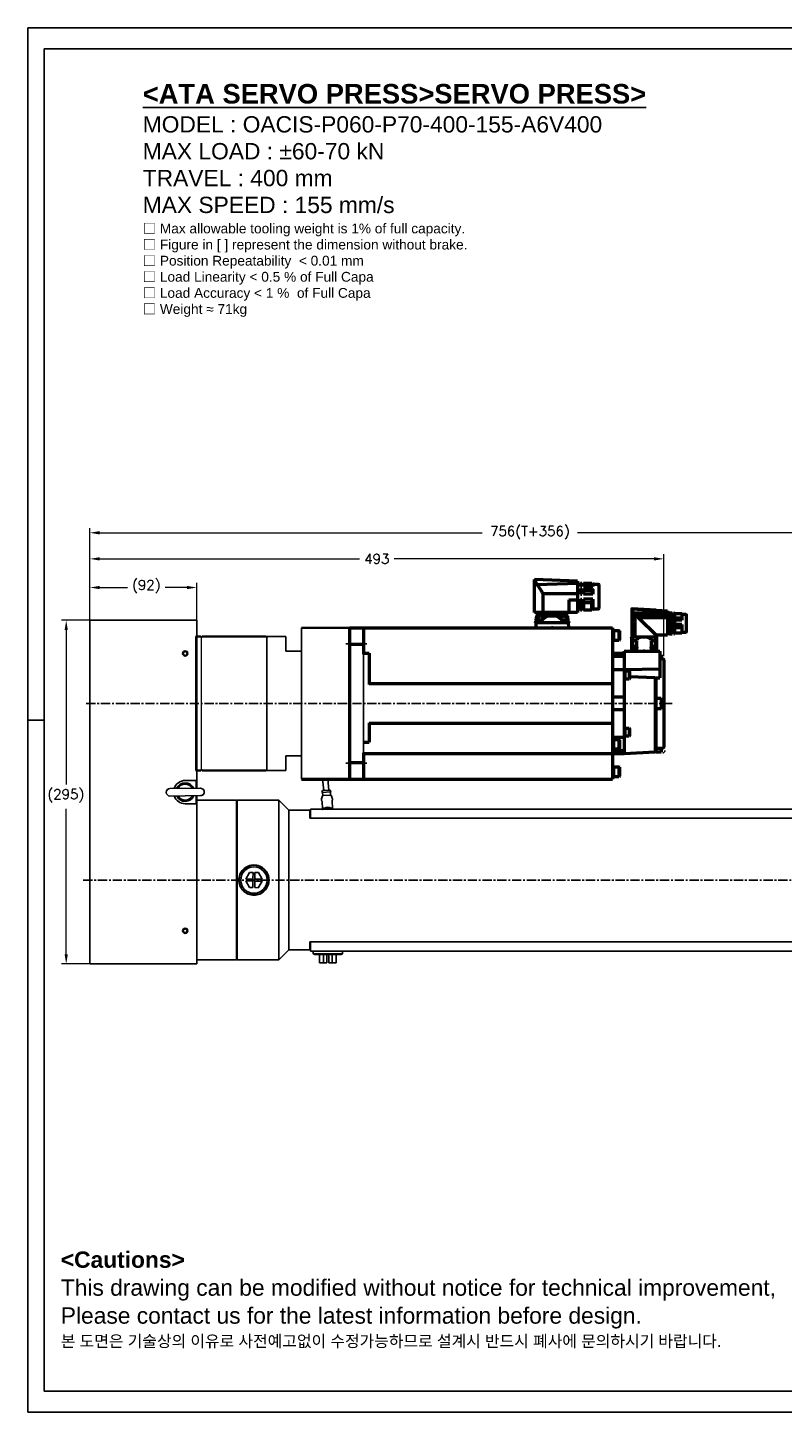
# Model space of a CAD drawing. Extents: x 0 to 1685, y -10 to 1188.
# Tile 1 of 19: x 0 to 648, y -10 to 1188. Entities that reach past the tile are written whole.
import ezdxf

# ---------------------------------------------------------------- set-up
doc = ezdxf.new("R2010")
doc.units = 0
doc.header["$LTSCALE"] = 25.4
doc.linetypes.add('CENTER', pattern=[2, 1.25, -0.25, 0.25, -0.25])
doc.layers.get('0').update_dxf_attribs({"linetype": 'CONTINUOUS'})
doc.layers.get('Defpoints').update_dxf_attribs({"linetype": 'CONTINUOUS'})
for name, color, linetype, lineweight in [('2d ConnectionPoints', 7, 'CONTINUOUS', 50), ('AM_0', 7, 'CONTINUOUS', 50), ('AM_5_Dimension', 6, 'CONTINUOUS', 13), ('ATA-DIM', 252, 'CONTINUOUS', 25), ('ATA-TEXT', 7, 'CONTINUOUS', 25), ('Layer0000', 7, 'CONTINUOUS', 25), ('외형선(ISO)', 7, 'CONTINUOUS', 35)]:
    doc.layers.add(name, color=color, linetype=linetype, lineweight=lineweight)
doc.layers.add('ATA-CENTER', color=133, linetype='CENTER')
doc.styles.get("Standard").update_dxf_attribs({"font": 'simplex.shx'})
doc.styles.add('주 문자 (ISO)', font='arial.ttf')
doc.dimstyles.new('ata_A1', dxfattribs={"dimtxt": 4.2, "dimasz": 4.2, "dimexe": 2, "dimexo": 2, "dimgap": 2, "dimtad": 0, "dimtih": 1, "dimtoh": 1, "dimdec": 6, "dimdsep": 46, "dimtxsty": 'Standard', "dimcen": 0, "dimclrd": 252, "dimclre": 252, "dimclrt": 4, "dimadec": 6, "dimazin": 2, "dimtfac": 1, "dimtdec": 6, "dimtofl": 0, "dimtmove": 0, "dimatfit": 3, "dimfxl": 0, "dimtolj": 1, "dimtzin": 0, "dimlwd": 0, "dimlwe": 0, "dimarcsym": 0})

# ---------------------------------------------------------------- blocks, each defined once
blk = doc.blocks.new('1_AGC047N0000150A000_EC_0_in_MSMF504L1H9M_0')
at = {"layer": 'AM_0'}
for p, q in [((-289.2, 76.4), (-289.2, 61.3)), ((-285.4, 76.6), (-289.1, 76.6)), ((-279.2, 77.2), (-285.4, 77.2)), ((-285.4, 77.2), (-285.4, 71.7)), ((-285.4, 73.4), (-279.2, 73.4)), ((-278.6, 77.8), (-279.2, 77.8)), ((-279.2, 77.8), (-279.2, 59.8)), ((-278.6, 76.9), (-279.2, 76.9)), ((-278.6, 77.8), (-278.6, 59.8)), ((-277.1, 77), (-278.6, 77)), ((-274.8, 77.8), (-277.1, 77.8)), ((-277.1, 77.8), (-277.1, 59.8)), ((-274.8, 76.9), (-277.1, 76.9)), ((-274.8, 77.8), (-274.8, 61.5)), ((-273.2, 76.9), (-274.8, 76.9)), ((-273.2, 79.1), (-242.7, 80.9)), ((-263.3, 80.1), (-273.2, 79.5)), ((-273.2, 79.5), (-273.2, 58.6)), ((-273.2, 77.6), (-244.3, 77.6)), ((-273.2, 76.8), (-245, 76.8)), ((-273.2, 74.6), (-247.3, 74.6)), ((-273.2, 73.7), (-248.2, 73.7)), ((-263.3, 80.1), (-242.5, 81.3)), ((-248.2, 73.7), (-263.3, 58.6)), ((-245.1, 76.8), (-247.3, 74.6)), ((-245.1, 76.8), (-245, 76.8)), ((-245.1, 76.8), (-245.1, 57.1)), ((-242.5, 81.3), (-242.5, 57.1)), ((-289.1, 61.1), (-285.4, 61.1)), ((-285.4, 71.7), (-279.2, 71.7)), ((-285.4, 67.8), (-285.4, 60.5)), ((-285.4, 67.8), (-279.2, 67.8)), ((-285.4, 65.1), (-279.2, 65.1)), ((-285.4, 60.5), (-279.2, 60.5)), ((-278.6, 61.5), (-279.2, 61.5)), ((-278.6, 61.2), (-279.2, 61.2)), ((-278.6, 59.9), (-279.2, 59.9)), ((-278.6, 60.8), (-277.1, 60.8)), ((-274.8, 61.5), (-277.1, 61.5)), ((-274.8, 61), (-277.1, 61)), ((-274.8, 59.9), (-277.1, 59.9)), ((-274.8, 61), (-274.8, 59.8)), ((-274.8, 60.9), (-273.2, 60.9)), ((-279.2, 59.8), (-278.6, 59.8)), ((-277.1, 59.8), (-274.8, 59.8)), ((-273.2, 58.6), (-263.3, 58.6)), ((-263.8, 57), (-263.8, 45)), ((-263.6, 57), (-242.4, 57)), ((-263.6, 48.3), (-263.6, 47.5)), ((-263.3, 58.6), (-263.3, 57.1)), ((-263.3, 57.1), (-242.5, 57.1)), ((-262.6, 56.6), (-263.2, 56.1)), ((-262.9, 57.1), (-262.9, 57)), ((-262.9, 49), (-262.9, 53.8)), ((-262.9, 53.8), (-259.1, 53.8)), ((-259, 56.1), (-259.3, 56.6)), ((-259.1, 47.5), (-259.2, 48.3)), ((-259.1, 53.8), (-259.1, 47.5)), ((-256.9, 56.6), (-258.1, 55.9)), ((-246.7, 56.6), (-247, 56.1)), ((-246.9, 47.5), (-246.9, 53.8)), ((-246.9, 53.8), (-243.1, 53.8)), ((-246.8, 48.3), (-246.8, 47.5)), ((-242.8, 56.1), (-243.4, 56.6)), ((-243.2, 57), (-243.2, 57.1)), ((-243.1, 53.8), (-243.1, 49)), ((-242.4, 47.5), (-242.4, 48.3)), ((-242.2, 56.6), (-242.2, 45)), ((-263.8, 47.5), (-258.1, 47.5)), ((-247.9, 47.5), (-242.2, 47.5))]:
    blk.add_line(p, q, dxfattribs=at)
for points in [[(-247.3, 74.6), (-247.5, 74.2), (-247.9, 73.8), (-248.2, 73.7)], [(-245, 76.8), (-244.9, 76.9), (-244.8, 76.9), (-244.7, 77), (-244.6, 77.1), (-244.5, 77.2), (-244.5, 77.3), (-244.4, 77.4), (-244.3, 77.6), (-244.3, 77.6)], [(-244.3, 77.6), (-244, 78), (-243.8, 78.4), (-243.5, 78.8), (-243.3, 79.2)], [(-242.7, 80.9), (-242.8, 80.5), (-242.9, 80), (-243.1, 79.6), (-243.3, 79.2)], [(-242.7, 80.9), (-242.7, 81.1), (-242.7, 81.2), (-242.6, 81.3), (-242.6, 81.3)], [(-242.5, 81.3), (-242.5, 81.3), (-242.5, 81.3), (-242.5, 81.3), (-242.6, 81.3)], [(-263.2, 56.1), (-263.4, 55.9), (-263.6, 55.8), (-263.7, 55.7), (-263.8, 55.8), (-263.8, 55.9), (-263.8, 55.9)], [(-262.6, 56.6), (-262.2, 56.8), (-261.4, 57), (-261.1, 57)], [(-259.9, 57), (-259.5, 56.9), (-259.3, 56.7), (-259.3, 56.6)], [(-258.1, 55.9), (-258.3, 55.8), (-258.5, 55.7), (-258.7, 55.8), (-258.9, 55.8), (-259, 56), (-259, 56.1)], [(-256.9, 56.6), (-256, 56.8), (-254.5, 57), (-253, 57), (-251, 56.9), (-250.3, 56.9), (-249.5, 56.7), (-249.1, 56.6)], [(-247.9, 55.9), (-248.1, 56), (-249.1, 56.6)], [(-247, 56.1), (-247.1, 55.9), (-247.3, 55.8), (-247.4, 55.7), (-247.6, 55.8), (-247.8, 55.9), (-247.9, 55.9)], [(-246.7, 56.6), (-246.6, 56.8), (-246.2, 57), (-246.1, 57)], [(-244.9, 57), (-244.1, 56.9), (-243.5, 56.7), (-243.4, 56.6)], [(-242.2, 55.9), (-242.2, 55.8), (-242.3, 55.7), (-242.4, 55.8), (-242.6, 55.8), (-242.8, 56), (-242.8, 56.1)], [(-242.2, 56.6), (-242.2, 56.8), (-242.2, 57), (-242.2, 57), (-242.2, 57)]]:
    blk.add_lwpolyline(points, dxfattribs=at)
for centre, radius, start, end in [((-289.1, 76.4), 0.2, 90, 180), ((-289.1, 61.3), 0.2, 180, 270), ((-263.6, 56), 1, 90, 98.6538), ((-262.8, 48.2), 0.8, 105.4427, 175), ((-261.4, 43.2), 6, 74.5573, 105.4427), ((-260, 48.2), 0.8, 5, 74.5573), ((-246, 48.2), 0.8, 105.4427, 175), ((-244.6, 43.2), 6, 74.5573, 105.4427), ((-243.2, 48.2), 0.8, 5, 74.5573), ((-242.4, 56), 1, 81.3332, 90)]:
    blk.add_arc(centre, radius, start, end, dxfattribs=at)
blk = doc.blocks.new('2_BGC106N00001200000_0_in_MSMF504L1H9M_0')
at = {"layer": 'AM_0'}
for p, q in [((-214.1, 102.1), (-214.1, 81.5)), ((-208.9, 102.6), (-213.6, 102.6)), ((-208.1, 103.3), (-208.9, 102.6)), ((-208.9, 102.6), (-208.9, 100.4)), ((-208.9, 100.4), (-208.1, 101.4)), ((-208.9, 100.4), (-201.1, 100.4)), ((-208.1, 98.8), (-208.9, 98.3)), ((-208.9, 98.3), (-208.9, 94)), ((-201.1, 103.3), (-208.1, 103.3)), ((-208.1, 101.4), (-208.1, 103.3)), ((-208.1, 101.4), (-201.1, 101.4)), ((-208.1, 98.8), (-201.1, 98.8)), ((-208.1, 97), (-208.1, 98.8)), ((-208.1, 97), (-201.1, 97)), ((-201.1, 103.3), (-201.1, 100.4)), ((-199.5, 102.6), (-201.1, 102.6)), ((-201.1, 98.8), (-201.1, 94)), ((-198.3, 103.3), (-199.5, 103.3)), ((-199.5, 103.3), (-199.5, 100.4)), ((-198.3, 101.4), (-199.5, 101.4)), ((-198.3, 100.4), (-199.5, 100.4)), ((-199.5, 98.8), (-199.5, 94)), ((-198.3, 98.8), (-199.5, 98.8)), ((-198.3, 97), (-199.5, 97)), ((-198.3, 103.3), (-198.3, 100.4)), ((-195.9, 102.6), (-198.3, 102.6)), ((-198.3, 98.8), (-198.3, 94)), ((-195.9, 105.1), (-158.8, 106.5)), ((-195.9, 105.1), (-195.9, 78.2)), ((-195.9, 103), (-161.3, 101.8)), ((-158.8, 78.2), (-158.8, 106.5)), ((-208.9, 94), (-201.1, 94)), ((-208.9, 89.6), (-201.1, 89.6)), ((-208.9, 89.6), (-208.9, 81)), ((-208.1, 86.6), (-201.1, 86.6)), ((-208.1, 80.2), (-208.1, 86.6)), ((-201.1, 89.6), (-201.1, 80.2)), ((-198.3, 94), (-199.5, 94)), ((-199.5, 89.6), (-199.5, 80.2)), ((-198.3, 89.6), (-199.5, 89.6)), ((-198.3, 86.6), (-199.5, 86.6)), ((-198.3, 89.6), (-198.3, 80.2)), ((-195.9, 94.1), (-166.1, 94.1)), ((-188.5, 89), (-195.9, 88.9)), ((-188.5, 89), (-188.5, 78.2)), ((-166.1, 94.1), (-166.1, 78.2)), ((-213.6, 81), (-208.9, 81)), ((-208.9, 81), (-208.1, 80.2)), ((-208.1, 80.2), (-201.1, 80.2)), ((-201.1, 81), (-199.5, 81)), ((-199.5, 80.2), (-198.3, 80.2)), ((-198.3, 81), (-195.9, 81)), ((-195.9, 78.2), (-158.8, 78.2)), ((-187.2, 75.2), (-187.7, 71.3)), ((-160.8, 75.2), (-187.2, 75.2)), ((-186.5, 77.9), (-161.5, 77.9)), ((-186.5, 77.9), (-186.5, 75.2)), ((-186.1, 78.2), (-186.1, 77.9)), ((-182.2, 74.7), (-182.2, 75.2)), ((-165.8, 75.2), (-165.8, 74.7)), ((-161.9, 77.9), (-161.9, 78.2)), ((-161.5, 75.2), (-161.5, 77.9)), ((-160.3, 71.3), (-160.8, 75.2)), ((-188.3, 69.9), (-188.3, 69.5)), ((-183.5, 69.9), (-188.3, 69.9)), ((-159.7, 69.5), (-188.3, 69.5)), ((-188, 70.7), (-188, 69.9)), ((-187.9, 69.5), (-188, 65)), ((-159.7, 69.9), (-164.5, 69.9)), ((-160.1, 69.5), (-160, 65)), ((-160, 69.9), (-160, 70.7)), ((-159.7, 69.5), (-159.7, 69.9))]:
    blk.add_line(p, q, dxfattribs=at)
for points in [[(-208.9, 94), (-208.6, 95.3), (-208.3, 96.6), (-208.1, 97)], [(-166.1, 94.1), (-165.6, 95.4), (-164.9, 96.7), (-164.2, 97.9), (-163.5, 98.9), (-162.4, 100.4), (-161.3, 101.8)], [(-161.3, 101.8), (-160.6, 103), (-160.1, 104.3), (-160, 105), (-159.8, 105.6), (-159.7, 105.8), (-159.6, 106), (-159.1, 106.3), (-158.9, 106.4), (-158.8, 106.5)], [(-208.1, 86.6), (-208.6, 88), (-208.9, 89.6)], [(-184.9, 75.2), (-185.6, 74.4), (-186.2, 73.5), (-187, 72.3), (-187.4, 71.5)], [(-183.3, 71), (-180.5, 73.3), (-179, 74.4), (-177.4, 75.2)], [(-183.3, 71), (-183, 71.5), (-182.6, 72.6), (-182.3, 73.7), (-182.2, 74.5), (-182.2, 74.7)], [(-170.6, 75.2), (-169.4, 74.6), (-168.2, 73.9), (-166, 72.1), (-164.7, 71)], [(-165.8, 74.7), (-165.8, 74.4), (-165.7, 73.5), (-165.3, 72.3), (-164.7, 71)], [(-160.5, 71.5), (-160.5, 71.5), (-161.1, 72.6), (-161.9, 73.7), (-162.5, 74.4), (-163.1, 75.2)], [(-183.3, 71), (-183.5, 69.7), (-183.5, 69.5)], [(-164.5, 69.5), (-164.7, 70.8), (-164.7, 71)]]:
    blk.add_lwpolyline(points, dxfattribs=at)
for centre, radius, start, end in [((-213.6, 102.1), 0.5, 90, 180), ((-213.6, 81.5), 0.5, 180, 270), ((-187, 70.6), 1, 106.257, 175), ((-185.3, 64.9), 7, 73.743, 106.257), ((-183.6, 70.6), 1, 56.1274, 73.743), ((-164.4, 70.6), 1, 106.257, 122.3553), ((-162.7, 64.9), 7, 73.743, 106.257), ((-161, 70.6), 1, 5, 73.743)]:
    blk.add_arc(centre, radius, start, end, dxfattribs=at)
blk = doc.blocks.new('DEH')
at = {"color": 0, "ltscale": 5}
blk.add_line((12758.4, -3927.5), (12758.4, -3797.5), dxfattribs=at)
for p, q in [((12667.8, -3920), (12667.8, -3805)), ((12728.6, -3805), (12744.9, -3805)), ((12744.9, -3817.5), (12744.9, -3805)), ((12744.9, -3907.5), (12744.9, -3920)), ((12728.6, -3920), (12744.9, -3920))]:
    blk.add_line(p, q)
at = {"color": 7}
for p, q in [((12728.6, -3920), (12728.6, -3805)), ((12728.6, -3919.5), (12728.6, -3805.5))]:
    blk.add_line(p, q, dxfattribs=at)
at = {"ltscale": 5}
for p, q in [((12758.4, -3817.5), (12744.9, -3817.5)), ((12758.4, -3907.5), (12744.9, -3907.5))]:
    blk.add_line(p, q, dxfattribs=at)
at = {"layer": 'AM_0'}
blk.add_line((12758.4, -3927.5), (12799.9, -3927.5), dxfattribs=at)
at = {"layer": 'AM_5_Dimension', "color": 0}
for p, q in [((12672.6, -3919.5), (12672.6, -3805.5)), ((12728.6, -3805), (12728.6, -3920))]:
    blk.add_line(p, q, dxfattribs=at)
at = {"layer": 'Layer0000', "color": 7, "linetype": 'Continuous', "lineweight": 25}
for p, q in [((12799.6, -3811.7), (12799.6, -3797.5)), ((12799.6, -3913.4), (12799.6, -3811.7)), ((12799.6, -3913.4), (12799.6, -3927.5))]:
    blk.add_line(p, q, dxfattribs=at)
at = {"layer": '외형선(ISO)'}
for p, q in [((12799.9, -3797.5), (12758.4, -3797.5)), ((12672.1, -3805), (12667.8, -3805)), ((12672.6, -3805.5), (12672.1, -3805)), ((12673.1, -3805), (12672.6, -3805.5)), ((12673.1, -3805), (12728.1, -3805)), ((12728.6, -3805.5), (12728.1, -3805)), ((12728.6, -3805.5), (12729.1, -3805)), ((12667.8, -3920), (12672.1, -3920)), ((12672.6, -3919.5), (12672.1, -3920)), ((12672.6, -3919.5), (12673.1, -3920)), ((12673.1, -3920), (12728.1, -3920)), ((12728.6, -3919.5), (12728.1, -3920))]:
    blk.add_line(p, q, dxfattribs=at)
blk = doc.blocks.new('*D12218')
at = {"layer": 'ATA-DIM', "color": 252, "lineweight": 0}
for p, q in [((53.1, 679.6), (53.1, 711.7)), ((61.5, 707.7), (85.4, 707.7)), ((136.7, 707.7), (117.8, 707.7)), ((145.1, 679.6), (145.1, 711.7))]:
    blk.add_line(p, q, dxfattribs=at)
at = {"layer": 'ATA-DIM', "color": 252}
for points in [[(61.5, 709.1), (61.5, 706.3), (53.1, 707.7)], [(136.7, 706.3), (136.7, 709.1), (145.1, 707.7)]]:
    blk.add_solid(points, dxfattribs=at)
at = {"layer": 'Defpoints', "color": 0}
for p in [(145.1, 707.7), (53.1, 675.6), (145.1, 675.6)]:
    blk.add_point(p, dxfattribs=at)
at = {"layer": 'ATA-DIM', "color": 4, "insert": (89.4, 714.1), "char_height": 8.4, "attachment_point": 1}
blk.add_mtext('\\A1;(92)', dxfattribs=at)
blk = doc.blocks.new('*D12217')
at = {"layer": 'ATA-DIM', "color": 252, "lineweight": 0}
for p, q in [((52.6, 679.6), (28.9, 679.6)), ((32.9, 671.2), (32.9, 538.5)), ((32.9, 393), (32.9, 517.7)), ((52.6, 384.6), (28.9, 384.6))]:
    blk.add_line(p, q, dxfattribs=at)
at = {"layer": 'ATA-DIM', "color": 252}
for points in [[(34.3, 671.2), (31.5, 671.2), (32.9, 679.6)], [(31.5, 393), (34.3, 393), (32.9, 384.6)]]:
    blk.add_solid(points, dxfattribs=at)
at = {"layer": 'Defpoints', "color": 0}
for p in [(32.9, 679.6), (56.6, 679.6), (56.6, 384.6)]:
    blk.add_point(p, dxfattribs=at)
at = {"layer": 'ATA-DIM', "color": 4, "insert": (16.7, 534.5), "char_height": 8.4, "attachment_point": 1}
blk.add_mtext('\\A1;(295)', dxfattribs=at)
blk = doc.blocks.new('*D12226')
at = {"layer": 'ATA-DIM', "color": 252, "lineweight": 0}
for p, q in [((53.1, 682.6), (53.1, 736.3)), ((61.5, 732.3), (284.8, 732.3)), ((537.7, 732.3), (314.4, 732.3)), ((546.1, 648.8), (546.1, 736.3))]:
    blk.add_line(p, q, dxfattribs=at)
at = {"layer": 'ATA-DIM', "color": 252}
for points in [[(61.5, 733.7), (61.5, 730.9), (53.1, 732.3)], [(537.7, 730.9), (537.7, 733.7), (546.1, 732.3)]]:
    blk.add_solid(points, dxfattribs=at)
at = {"layer": 'Defpoints', "color": 0}
for p in [(53.1, 732.3), (53.1, 678.6), (546.1, 644.8)]:
    blk.add_point(p, dxfattribs=at)
at = {"layer": 'ATA-DIM', "color": 4, "insert": (299.6, 732.3), "char_height": 8.4, "attachment_point": 5}
blk.add_mtext('\\A1;493', dxfattribs=at)
blk = doc.blocks.new('*D12225')
at = {"layer": 'ATA-DIM', "color": 252, "lineweight": 0}
for p, q in [((53.1, 683.1), (53.1, 758.7)), ((809.1, 532.6), (809.1, 758.7)), ((61.5, 754.7), (390.2, 754.7)), ((800.7, 754.7), (472, 754.7))]:
    blk.add_line(p, q, dxfattribs=at)
at = {"layer": 'ATA-DIM', "color": 252}
for points in [[(61.5, 756.1), (61.5, 753.3), (53.1, 754.7)], [(800.7, 753.3), (800.7, 756.1), (809.1, 754.7)]]:
    blk.add_solid(points, dxfattribs=at)
at = {"layer": 'Defpoints', "color": 0}
for p in [(809.1, 754.7), (53.1, 679.1), (809.1, 528.6)]:
    blk.add_point(p, dxfattribs=at)
at = {"layer": 'ATA-DIM', "color": 4, "insert": (431.1, 754.7), "char_height": 8.4, "attachment_point": 5}
blk.add_mtext('\\A1;756(T+356)', dxfattribs=at)
blk = doc.blocks.new('ata-Border-A1-002')
at = {"color": 253, "ltscale": 0.5}
for p, q in [((0, 594), (841, 594)), ((0, 594), (0, 0)), ((7, 297), (0, 297)), ((0, 0), (841, 0))]:
    blk.add_line(p, q, dxfattribs=at)
for p, q in [((7, 585), (834, 585)), ((834, 9), (7, 9))]:
    blk.add_line(p, q)
at = {"ltscale": 0.5}
blk.add_line((7, 9), (7, 585), dxfattribs=at)

msp = doc.modelspace()

# ---------------------------------------------------------------- linework, layer by layer
for p, q in [((53.0876432, 679.1056106), (53.0876432, 385.1056106)), ((145.0876432, 679.6056106), (53.5876432, 679.6056106)), ((145.0876432, 679.6056106), (145.0876432, 679.1056106)), ((145.0876432, 538.1056106), (145.0876432, 679.1056106)), ((276.0876432, 658.9116142), (276.0876432, 673.1056106)), ((276.0876432, 673.1056106), (276.0876432, 543.1056106)), ((276.0876432, 658.9116142), (276.0876432, 557.299607)), ((276.0876432, 543.1056106), (276.0876432, 557.299607)), ((135.0876432, 542.1056106), (145.0876432, 542.1056106)), ((144.5876432, 542.1056106), (144.5876432, 535.3898452)), ((145.0876432, 535.3968937), (145.0876432, 542.1056106)), ((254.0338435, 533.372211), (252.9944657, 543.1056106)), ((258.5084042, 533.8500255), (257.5200497, 543.1056106)), ((148.1919356, 535.440655), (121.8945485, 535.0699404)), ((121.9833508, 528.7705663), (148.280738, 529.1412808)), ((125.5876432, 535.122002), (125.5876432, 535.2281096)), ((144.5876432, 529.0892192), (144.5876432, 522.1056106)), ((145.0876432, 522.1056106), (145.0876432, 529.0962678)), ((252.8341064, 528.9307471), (252.1567355, 526.2722987)), ((252.9287674, 533.384947), (252.5311789, 531.8546125)), ((260.2136101, 532.3744689), (252.5311789, 531.8546125)), ((259.6134802, 533.8372895), (252.9287674, 533.384947)), ((260.1084552, 529.56095), (253.0144113, 529.0809087)), ((253.205574, 529.2943018), (253.0300381, 531.8883694)), ((254.0262575, 533.4592121), (253.9148487, 535.1056106)), ((258.5159901, 533.7630243), (258.4251397, 535.1056106)), ((259.6134802, 533.8372895), (260.2136101, 532.3744689)), ((259.8902869, 529.7466443), (259.714751, 532.340712)), ((260.3073461, 529.4364479), (261.3366868, 526.8934896)), ((145.0876432, 522.1056106), (135.0876432, 522.1056106)), ((145.0876432, 385.1056106), (145.0876432, 522.1056106)), ((145.750398, 525.1056106), (179.0876432, 525.1056106)), ((179.0876432, 524.6056106), (179.5876432, 525.1056106)), ((179.0876432, 388.1056106), (179.0876432, 525.1056106)), ((215.5876432, 525.1056106), (179.5876432, 525.1056106)), ((179.5876432, 525.1056106), (179.5876432, 388.1056106)), ((224.0876432, 516.6056106), (215.5876432, 525.1056106)), ((215.5876432, 525.1056106), (215.5876432, 388.1056106)), ((242.0876432, 516.6056106), (224.0876432, 516.6056106)), ((224.0876432, 516.6056106), (224.0876432, 396.6056106)), ((242.5876432, 516.1056106), (242.0876432, 516.6056106)), ((242.0876432, 509.6056106), (242.0876432, 516.6056106)), ((242.5876432, 509.6056106), (242.5876432, 517.6056106)), ((242.5876432, 517.6056106), (712.5876432, 517.6056106)), ((252.0931361, 524.9973988), (252.0706955, 525.3290263)), ((252.6978309, 523.4671184), (253.0435281, 518.3584094)), ((253.5876432, 518.1056106), (253.5876432, 517.7056106)), ((253.6876432, 517.7056106), (253.5876432, 517.7056106)), ((253.5876432, 517.7056106), (253.5876432, 517.1056106)), ((254.2876432, 518.2056106), (253.6876432, 518.2056106)), ((253.6876432, 517.7056106), (253.7876432, 517.7056106)), ((253.7776432, 517.3439047), (253.7876432, 517.3439047)), ((253.7776432, 517.290501), (253.7776432, 517.3439047)), ((253.7776432, 517.290501), (253.7876432, 517.290501)), ((253.7776432, 517.2253669), (253.7776432, 517.290501)), ((253.7776432, 517.2253669), (253.7876432, 517.2253669)), ((253.7776432, 517.2056106), (253.7776432, 517.2253669)), ((253.7776432, 517.2056106), (253.7776432, 517.1056106)), ((253.7876432, 517.2056106), (253.7776432, 517.2056106)), ((253.7876432, 517.1056106), (253.7876432, 517.7056106)), ((253.7976432, 517.1056106), (253.7976432, 517.6956106)), ((260.8876432, 518.2056106), (254.2876432, 518.2056106)), ((254.2976432, 518.1956106), (260.8776432, 518.1956106)), ((261.4876432, 518.2056106), (260.8876432, 518.2056106)), ((261.524134, 518.9322769), (261.1784368, 524.0409858)), ((261.3776432, 517.6956106), (261.3776432, 517.1056106)), ((261.3876432, 517.7056106), (261.3876432, 517.1056106)), ((261.4876432, 517.7056106), (261.3876432, 517.7056106)), ((261.4876432, 517.7056106), (261.5876432, 517.7056106)), ((261.5714604, 525.63878), (261.5490197, 525.9704075)), ((261.5876432, 517.7056106), (261.5876432, 518.1056106)), ((261.5876432, 517.1056106), (261.5876432, 517.7056106)), ((262.1488847, 517.1056106), (262.1286925, 517.4040103)), ((242.5876432, 509.6056106), (242.0876432, 509.6056106)), ((712.5876432, 509.6056106), (242.5876432, 509.6056106)), ((193.2827511, 455.8105328), (187.0391953, 455.8488309)), ((190.2950667, 450.1287521), (187.0391953, 455.8488309)), ((187.0490096, 457.4488008), (190.3748074, 463.1285075)), ((187.0490096, 457.4488008), (193.2925654, 457.4105027)), ((190.3748074, 463.1285075), (193.3275286, 463.1103955)), ((193.2477879, 450.11064), (193.2827511, 455.8105328)), ((193.2925654, 457.4105027), (193.3275286, 463.1103955)), ((194.882721, 455.8007185), (194.8477578, 450.1008258)), ((201.1262769, 455.7624205), (194.882721, 455.8007185)), ((194.9274985, 463.1005812), (194.8925353, 457.4006884)), ((194.8925353, 457.4006884), (201.1360911, 457.3623904)), ((194.9274985, 463.1005812), (197.8802197, 463.0824692)), ((201.1262769, 455.7624205), (197.800479, 450.0827137)), ((197.8802197, 463.0824692), (201.1360911, 457.3623904)), ((193.2477879, 450.11064), (190.2950667, 450.1287521)), ((197.800479, 450.0827137), (194.8477578, 450.1008258)), ((224.0876432, 396.6056106), (215.5876432, 388.1056106)), ((242.0876432, 396.6056106), (224.0876432, 396.6056106)), ((242.0876432, 396.6056106), (242.0876432, 403.6056106)), ((242.0876432, 403.6056106), (242.5876432, 403.6056106)), ((242.5876432, 397.1056106), (242.0876432, 396.6056106)), ((242.5876432, 403.6056106), (242.5876432, 395.6056106)), ((242.5876432, 403.6056106), (712.5876432, 403.6056106)), ((712.5876432, 395.6056106), (242.5876432, 395.6056106)), ((244.8876432, 393.3993581), (244.8876432, 395.6056106)), ((270.2876432, 393.3993581), (270.2876432, 395.6056106)), ((53.5876432, 384.6056106), (145.0876432, 384.6056106)), ((145.0876432, 388.1056106), (179.0876432, 388.1056106)), ((145.0876432, 385.1056106), (145.0876432, 384.6056106)), ((179.0876432, 388.6056106), (179.5876432, 388.1056106)), ((215.5876432, 388.1056106), (179.5876432, 388.1056106)), ((270.2876432, 393.3993581), (244.8876432, 393.3993581)), ((246.2624542, 392.6056106), (244.8876432, 393.3993581)), ((246.2624542, 392.6056106), (268.9128322, 392.6056106)), ((250.5394994, 392.6056106), (250.5394994, 385.6056106)), ((250.5394994, 385.6056106), (253.7976643, 385.6056106)), ((253.7976643, 392.6056106), (253.7976643, 385.6056106)), ((253.7976643, 385.6056106), (256.7503925, 385.6056106)), ((256.7503925, 385.6056106), (256.7503925, 392.6056106)), ((256.78307, 385.6056106), (256.7503925, 385.6056106)), ((256.78307, 385.6056106), (256.78307, 392.6056106)), ((256.7922427, 385.6056106), (256.78307, 385.6056106)), ((256.7922427, 392.6056106), (256.7922427, 385.6056106)), ((256.8249202, 385.6056106), (256.7922427, 385.6056106)), ((256.8249202, 392.6056106), (256.8249202, 385.6056106)), ((258.3503662, 392.6056106), (258.3503662, 385.6056106)), ((258.3503662, 385.6056106), (261.3030944, 385.6056106)), ((261.3030944, 392.6056106), (261.3030944, 385.6056106)), ((261.3030944, 385.6056106), (264.6266144, 385.6056106)), ((264.6266144, 385.6056106), (264.6266144, 392.6056106)), ((264.6357871, 385.6056106), (264.6266144, 385.6056106)), ((264.6357871, 392.6056106), (264.6357871, 385.6056106)), ((268.9128322, 392.6056106), (270.2876432, 393.3993581))]:
    msp.add_line(p, q)
at = {"color": 7, "linetype": 'Continuous'}
for p, q in [((288.0876432, 673.1056106), (288.0876432, 543.1056106)), ((276.0876432, 658.9115805), (288.0876432, 658.9115805)), ((276.0875432, 557.2995734), (288.0876432, 557.2995734))]:
    msp.add_line(p, q, dxfattribs=at)
for centre, radius in [((135.0876432, 651.1056106), 2.25), ((135.0876432, 651.1056106), 1.621), ((194.0876432, 456.6056106), 12.7), ((194.0876432, 456.6056106), 11.325189), ((135.0876432, 413.1056106), 2.25), ((135.0876432, 413.1056106), 1.621)]:
    msp.add_circle(centre, radius)
for centre, radius, start, end in [((53.5876432, 679.1056106), 0.5, 90, 180), ((135.0876432, 532.1056106), 10, 90, 162.4468319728), ((135.0876432, 532.1056106), 8, 23.9956833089, 157.6196082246), ((121.9389496, 531.9202533), 3.15, 90.8076457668, 270.8076457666), ((135.0876432, 532.1056106), 10, 199.1684595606, 270), ((135.0876432, 532.1056106), 8, 203.9956833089, 337.6196082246), ((135.0876432, 532.1056106), 6.88914, 28.0168883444, 153.598403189), ((135.0876432, 532.1056106), 6.88914, 208.0168883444, 333.598403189), ((148.2363368, 532.2909679), 3.15, 270.8076457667, 90.8076457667), ((148.2376432, 532.1056106), 3.15, 287.7527901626, 2.0898525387), ((253.027914, 528.8813651), 0.2, 93.8712014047, 165.7052448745), ((253.0060304, 529.280799), 0.2, 273.8712014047, 3.8712014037), ((260.0898306, 529.7601471), 0.2, 183.8712014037, 273.8712014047), ((260.1219579, 529.3614063), 0.2, 22.0371579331, 93.8712014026), ((255.0638505, 525.5315677), 3, 165.7052448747, 183.8712014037), ((257.5876432, 514.1556106), 5, 143.1301023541, 143.842991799), ((253.6876432, 518.1056106), 0.1, 90, 180), ((254.2876432, 517.7056106), 0.5, 90, 180), ((254.2976432, 517.6956106), 0.5, 90, 180), ((257.5876432, 514.1556106), 5, 54.0959314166, 125.9040685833), ((257.5876432, 514.1556106), 4.7, 59.5082382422, 120.4917617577), ((257.5876432, 514.1556106), 4.1, 81.0427839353, 98.9572160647), ((260.8776432, 517.6956106), 0.5, 0, 90), ((260.8876432, 517.7056106), 0.5, 0, 90), ((258.5558647, 525.7678661), 3, 3.8712014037, 22.0371579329), ((261.4876432, 518.1056106), 0.1, 0, 90), ((257.5876432, 514.1556106), 5, 36.157008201, 36.8698976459), ((53.5876432, 385.1056106), 0.5, 180, 270)]:
    msp.add_arc(centre, radius, start, end)
for centre, start, end in [((545.0876432, 637.9248259), 0, 90), ((545.0876432, 633.7744101), 0, 90), ((545.0876432, 610.50561), 0, 90), ((545.0876432, 605.70561), 270, 0), ((545.0876432, 567.70561), 270, 0)]:
    msp.add_arc(centre, 2, start, end, dxfattribs=at)
for points in [[(252.0922869, 524.9973421), (252.0922695, 524.9972965), (252.0922633, 524.9972374), (252.0922682, 524.997165)], [(252.3570551, 524.5648088), (252.4015719, 524.4897813), (252.4499761, 524.4002666), (252.4961, 524.2942888)], [(252.5351027, 524.1973598), (252.5132191, 524.2537451), (252.4908055, 524.3065502), (252.4685183, 524.3552417)], [(252.5351027, 524.1973598), (252.5131186, 524.2540041), (252.4908425, 524.3064598), (252.4686456, 524.3549707)], [(252.6863953, 523.587992), (252.6912399, 523.5479256), (252.6950933, 523.5075743), (252.6978309, 523.4671184)], [(252.7999238, 517.1056106), (252.8120266, 517.1312697), (252.8249336, 517.1592207), (252.8381431, 517.1890756)], [(252.8270658, 517.1505552), (252.8199032, 517.1348214), (252.812841, 517.1198381), (252.8059205, 517.1055868)], [(261.2258673, 524.7186022), (261.1918599, 524.5517419), (261.1705757, 524.3587839), (261.1734841, 524.1622982)], [(261.3959724, 525.2464022), (261.4511189, 525.3677114), (261.5001473, 525.4444841), (261.5246778, 525.4855138)], [(261.5353953, 518.812375), (261.5306421, 518.8521105), (261.5268503, 518.8921347), (261.524134, 518.9322769)], [(261.5723094, 525.6388383), (261.5723329, 525.6387954), (261.572347, 525.6387378), (261.5723518, 525.6386653)], [(261.8781741, 517.8132247), (261.8191754, 517.9103859), (261.7516377, 518.0336355), (261.691565, 518.1869167)], [(262.1283088, 517.4039843), (262.1283292, 517.4040315), (262.128331, 517.4041028), (262.1283142, 517.404198)]]:
    msp.add_open_spline(points, degree=3)
for points, knots in [([(252.1601402, 524.8518323), (252.1504665, 524.8639432), (252.1422083, 524.8746219), (252.1307979, 524.8907085), (252.1272326, 524.895708), (252.1186006, 524.910173), (252.1146151, 524.916917), (252.1061893, 524.9358803), (252.1024431, 524.9455489), (252.0958808, 524.9687873), (252.0932496, 524.9828815), (252.0922682, 524.997165)], [0, 0, 0, 0, 0.022971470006, 0.022971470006, 0.034367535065, 0.034367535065, 0.040556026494, 0.040556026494, 0.044492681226, 0.044492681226, 0.048992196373, 0.048992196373, 0.048992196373, 0.048992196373]), ([(252.1601402, 524.8518323), (252.158875, 524.8534162), (252.1273984, 524.893024), (252.1320301, 524.8943063), (252.1635787, 524.8542505)], [0.42248596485, 0.42248596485, 0.42248596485, 0.42248596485, 0.42857142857, 0.58042167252, 0.58042167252, 0.58042167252, 0.58042167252]), ([(252.3570551, 524.5648088), (252.2908447, 524.6763981), (252.2335346, 524.7593946), (252.1829945, 524.8290796), (252.1717595, 524.8438636), (252.1635787, 524.8542505)], [0, 0, 0, 0, 0.070625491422, 0.070625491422, 0.096970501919, 0.096970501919, 0.096970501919, 0.096970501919]), ([(252.6863953, 523.587992), (252.6726698, 523.701507), (252.6507983, 523.8133435), (252.596577, 524.0257451), (252.5631035, 524.1279193), (252.5174977, 524.2439457), (252.5068385, 524.2696151), (252.4961, 524.2942888)], [0, 0, 0, 0, 0.034494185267, 0.034494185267, 0.070853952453, 0.070853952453, 0.081689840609, 0.081689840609, 0.081689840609, 0.081689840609]), ([(252.8249993, 517.1510017), (252.8466246, 517.1984504), (252.8696916, 517.2538116), (252.9229666, 517.4009085), (252.9536453, 517.5003095), (252.980601, 517.6128035)], [0, 0, 0, 0, 0.032805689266, 0.032805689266, 0.075664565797, 0.075664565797, 0.075664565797, 0.075664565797]), ([(253.0382361, 517.9570177), (253.0331101, 517.9015452), (253.0262494, 517.8472418), (253.0178291, 517.7946192), (253.0084654, 517.7361004), (252.9972649, 517.6796096), (252.9849679, 517.6264269), (252.9838917, 517.6217726), (252.9828098, 517.6171432), (252.9817225, 517.6125385)], [0.075027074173, 0.075027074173, 0.075027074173, 0.075027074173, 0.107142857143, 0.107142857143, 0.107142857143, 0.142857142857, 0.142857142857, 0.142857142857, 0.145982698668, 0.145982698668, 0.145982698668, 0.145982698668]), ([(253.0011664, 517.7051003), (253.0137233, 517.7703676), (253.024358, 517.8397031), (253.04388, 518.0147505), (253.0500861, 518.1253825), (253.0484768, 518.2365905)], [0.020990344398, 0.020990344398, 0.020990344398, 0.020990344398, 0.044178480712, 0.044178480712, 0.077732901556, 0.077732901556, 0.077732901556, 0.077732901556]), ([(253.0385699, 517.9569624), (253.0491984, 518.0714105), (253.0521714, 518.1943954), (253.0453164, 518.330176), (253.044483, 518.3442982), (253.0435281, 518.3584094)], [0, 0, 0, 0, 0.036569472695, 0.036569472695, 0.040812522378, 0.040812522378, 0.040812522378, 0.040812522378]), ([(261.1837057, 524.4458894), (261.1729311, 524.3315593), (261.1697893, 524.2086285), (261.1765074, 524.071626), (261.1774006, 524.0562993), (261.1784368, 524.0409858)], [0, 0, 0, 0, 0.036577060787, 0.036577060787, 0.041181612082, 0.041181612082, 0.041181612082, 0.041181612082]), ([(261.2258795, 524.7186588), (261.2120385, 524.650754), (261.2002422, 524.5781399), (261.1786724, 524.395024), (261.1717574, 524.2789473), (261.1734841, 524.1622982)], [0.021823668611, 0.021823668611, 0.021823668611, 0.021823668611, 0.046355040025, 0.046355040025, 0.081549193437, 0.081549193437, 0.081549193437, 0.081549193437]), ([(261.1837057, 524.4458894), (261.1888353, 524.5003203), (261.2035179, 524.6140318), (261.2266862, 524.724922), (261.2402701, 524.7821772), (261.2413037, 524.7864928)], [0.075641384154, 0.075641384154, 0.075641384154, 0.075641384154, 0.107142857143, 0.142857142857, 0.145784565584, 0.145784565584, 0.145784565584, 0.145784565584]), ([(261.3959724, 525.2464022), (261.374408, 525.1989656), (261.3514241, 525.1436457), (261.2984745, 524.9970181), (261.2680586, 524.8981988), (261.2413037, 524.7864928)], [0, 0, 0, 0, 0.032685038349, 0.032685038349, 0.075239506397, 0.075239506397, 0.075239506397, 0.075239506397]), ([(261.4680044, 525.3892743), (261.455552, 525.364705), (261.4416477, 525.3363827), (261.4085351, 525.2662341), (261.3886279, 525.2227837), (261.3682257, 525.1745786)], [0.044628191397, 0.044628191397, 0.044628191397, 0.044628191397, 0.068505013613, 0.068505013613, 0.09699652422, 0.09699652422, 0.09699652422, 0.09699652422]), ([(261.4675384, 525.3884376), (261.4501058, 525.3540076), (261.4187081, 525.2892438), (261.3818317, 525.206726), (261.3682257, 525.1745786)], [0.655813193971, 0.655813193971, 0.655813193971, 0.655813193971, 0.714285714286, 0.747278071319, 0.747278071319, 0.747278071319, 0.747278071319]), ([(261.524134, 518.9322769), (261.5416348, 518.6736506), (261.6265841, 518.3361404), (261.7332028, 518.0867496), (261.75987, 518.0302194)], [0, 0, 0, 0, 0.14285714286, 0.18990323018, 0.18990323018, 0.18990323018, 0.18990323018]), ([(261.524134, 518.9322769), (261.5313282, 518.8259606), (261.5465987, 518.7192216), (261.5885548, 518.511502), (261.6162965, 518.4088835), (261.6817114, 518.2087413), (261.7209936, 518.1126284), (261.7598936, 518.0301703)], [0, 0, 0, 0, 0.03196783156, 0.03196783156, 0.06597153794, 0.06597153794, 0.10501495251, 0.10501495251, 0.10501495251, 0.10501495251]), ([(261.5723518, 525.6386653), (261.5729468, 525.6297348), (261.5729133, 525.6208422), (261.5718387, 525.6045764), (261.5708831, 525.5970729), (261.5678, 525.5796428), (261.5653121, 525.5705031), (261.5613631, 525.5580122), (261.5597453, 525.5536388), (261.5562344, 525.5446486), (261.5545269, 525.5407967), (261.5495204, 525.529854), (261.5468176, 525.5246704), (261.538328, 525.5087276), (261.5319623, 525.497698), (261.5246778, 525.4855138)], [0, 0, 0, 0, 0.002812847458, 0.002812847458, 0.005364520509, 0.005364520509, 0.009288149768, 0.009288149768, 0.012472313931, 0.012472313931, 0.017212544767, 0.017212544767, 0.027993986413, 0.027993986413, 0.04903223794, 0.04903223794, 0.04903223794, 0.04903223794]), ([(261.5353953, 518.812375), (261.5489901, 518.6987279), (261.5706621, 518.5867229), (261.6241741, 518.3759049), (261.6569408, 518.2752636), (261.691565, 518.1869167)], [0, 0, 0, 0, 0.034526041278, 0.034526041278, 0.070302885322, 0.070302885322, 0.070302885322, 0.070302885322]), ([(261.8781741, 517.8132247), (261.9455863, 517.7022078), (262.0014163, 517.6219167), (262.0456951, 517.5615299), (262.0543695, 517.5501817), (262.0606373, 517.542253)], [0, 0, 0, 0, 0.072611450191, 0.072611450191, 0.095568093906, 0.095568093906, 0.095568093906, 0.095568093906]), ([(262.045529, 517.5694726), (262.053364, 517.5594602), (262.0921072, 517.5101613), (262.0886362, 517.5068343), (262.0606373, 517.542253)], [0.39799953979, 0.39799953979, 0.39799953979, 0.39799953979, 0.42857142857, 0.57544528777, 0.57544528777, 0.57544528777, 0.57544528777]), ([(262.045529, 517.5694726), (262.0593001, 517.5518744), (262.0713286, 517.5365881), (262.0863717, 517.5156741), (262.0906821, 517.5095962), (262.0995175, 517.4952465), (262.1030638, 517.489536), (262.1098221, 517.4754458), (262.1115128, 517.4717267), (262.1157406, 517.4614243), (262.1183953, 517.4541421), (262.1242974, 517.4336271), (262.1271075, 517.4190771), (262.1281209, 517.4042506)], [0, 0, 0, 0, 0.029962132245, 0.029962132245, 0.044782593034, 0.044782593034, 0.052433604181, 0.052433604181, 0.054683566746, 0.054683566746, 0.05779365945, 0.05779365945, 0.062521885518, 0.062521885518, 0.062521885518, 0.062521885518]), ([(181.0876432, 456.6056106), (181.0876432, 458.2421582), (181.4155187, 459.9851043), (182.7434608, 463.1868902), (183.7433104, 464.6460541), (186.0472519, 466.9499956), (187.5063936, 467.9498043), (190.7081025, 469.2777167), (192.4510215, 469.6056106), (194.0876432, 469.6056106), (195.7242649, 469.6056106), (197.4671839, 469.2777167), (200.6688929, 467.9498043), (202.1280345, 466.9499956), (204.4319761, 464.6460541), (205.4318256, 463.1868902), (206.7597677, 459.9851043), (207.0876432, 458.2421582), (207.0876432, 456.6056106)], [5.891704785, 5.891704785, 5.891704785, 5.891704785, 6.3826690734, 6.3826690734, 6.8736333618, 6.8736333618, 7.3646198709, 7.3646198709, 7.85560638, 7.85560638, 7.85560638, 8.3465928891, 8.3465928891, 8.8375793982, 8.8375793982, 9.3285436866, 9.3285436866, 9.819507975, 9.819507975, 9.819507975, 9.819507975]), ([(207.0876432, 456.6056106), (207.0876432, 454.969063), (206.7597677, 453.2261169), (205.4318256, 450.024331), (204.4319761, 448.5651672), (202.1280345, 446.2612256), (200.6688929, 445.261417), (197.4671839, 443.9335045), (195.7242649, 443.6056106), (192.4510215, 443.6056106), (190.7081025, 443.9335045), (187.5063936, 445.261417), (186.0472519, 446.2612256), (183.7433104, 448.5651672), (182.7434608, 450.024331), (181.4155187, 453.2261169), (181.0876432, 454.969063), (181.0876432, 456.6056106)], [1.963901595, 1.963901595, 1.963901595, 1.963901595, 2.4548658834, 2.4548658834, 2.9458301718, 2.9458301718, 3.4368166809, 3.4368166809, 3.92780319, 3.92780319, 4.4187896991, 4.4187896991, 4.9097762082, 4.9097762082, 5.4007404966, 5.4007404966, 5.891704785, 5.891704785, 5.891704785, 5.891704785])]:
    msp.add_open_spline(points, degree=3, knots=knots)
at = {"layer": '2d ConnectionPoints'}
for p in [(450.0876432, 673.1056106), (450.0876432, 673.1056106), (529.0876432, 653.1056106), (276.0876432, 608.1056106)]:
    msp.add_point(p, dxfattribs=at)
at = {"layer": 'AM_0'}
for p, q in [((276.0876432, 673.1056106), (276.0876432, 543.1056106)), ((276.0876432, 673.1056106), (502.0876432, 673.1056106)), ((288.0876432, 673.1056106), (288.0876432, 650.4056106)), ((502.0876432, 673.1056106), (502.0876432, 543.1056106)), ((502.0876432, 671.6056106), (502.8876432, 671.6056106)), ((502.8876432, 671.6056106), (502.8876432, 661.6056106)), ((502.8876432, 661.6056106), (502.0876432, 661.6056106)), ((502.8876432, 670.8556106), (507.4876432, 670.8556106)), ((507.4876432, 662.3556106), (502.8876432, 662.3556106)), ((507.4876432, 670.8556106), (507.4876432, 662.3556106)), ((507.4876432, 670.8556106), (507.8876432, 670.4556106)), ((507.8876432, 662.7556106), (507.4876432, 662.3556106)), ((507.8876432, 670.4556106), (507.8876432, 662.7556106)), ((288.0876432, 658.9116142), (276.0876432, 658.9116142)), ((288.0876432, 651.2760652), (293.0876432, 651.2760652)), ((293.0876432, 651.2760652), (293.0876432, 624.6056106)), ((512.0876432, 651.1056106), (502.0876432, 651.1056106)), ((512.0876432, 648.6056106), (502.0876432, 648.6056106)), ((512.0876432, 653.1056106), (512.0876432, 565.1056106)), ((512.0876432, 653.1056106), (542.5876432, 653.1056106)), ((542.5876432, 653.1056106), (542.5876432, 630.1356469)), ((543.8876432, 649.9556106), (542.5876432, 649.9556106)), ((543.8876432, 649.9556106), (543.8876432, 646.705643)), ((512.0876432, 637.1056106), (502.0876432, 637.1056106)), ((542.5876432, 637.6056106), (512.0876432, 637.0556106)), ((512.0876432, 636.6056106), (512.5876432, 636.6056106)), ((512.5876432, 636.6056106), (512.5876432, 628.6056106)), ((512.5876432, 636.1056106), (516.2376432, 636.1056106)), ((516.2376432, 636.1056106), (516.2376432, 629.1056106)), ((516.2376432, 636.1056106), (516.5876432, 635.7556106)), ((516.5876432, 635.7556106), (516.5876432, 629.4556106)), ((542.5876432, 646.705643), (543.8876432, 646.705643)), ((543.8876432, 646.771826), (544.1785837, 646.771826)), ((546.0876432, 644.8120133), (546.0876432, 571.3992079)), ((502.0876432, 625.1056106), (293.0876432, 625.1056106)), ((512.5876432, 628.6056106), (512.0876432, 628.6056106)), ((516.2376432, 629.1056106), (512.5876432, 629.1056106)), ((516.5876432, 629.4556106), (516.2376432, 629.1056106)), ((538.5876432, 630.1339682), (516.5876603, 631.0722053)), ((538.5876432, 630.1367707), (538.5876432, 566.2556106)), ((539.2876432, 629.2414215), (538.5876432, 629.2414215)), ((539.2876432, 630.1356469), (539.2876432, 566.2556106)), ((539.2876432, 630.1356469), (542.5876432, 630.1356469)), ((512.0877089, 613.6056106), (502.0876432, 613.6056106)), ((539.2876432, 612.4056106), (538.5876432, 612.4056106)), ((543.8876432, 612.5056106), (539.2876432, 612.5056106)), ((543.8876432, 612.5056106), (543.8876432, 603.7056106)), ((546.0876432, 611.3556106), (543.8876432, 611.3556106)), ((512.0876432, 602.6056106), (502.0876432, 602.6056106)), ((539.2876432, 603.8056106), (538.5876432, 603.8056106)), ((543.8876432, 603.7056106), (539.2876432, 603.7056106)), ((543.8876432, 610.8556106), (544.6267634, 610.8556106)), ((544.6267634, 605.3556106), (543.8876432, 605.3556106)), ((546.0876432, 604.8556106), (543.8876432, 604.8556106)), ((293.0876432, 591.6056106), (293.0876432, 575.0169355)), ((502.0876432, 591.1056106), (293.0876432, 591.1056106)), ((512.0876432, 587.6056106), (512.5876432, 587.6056106)), ((512.5876432, 587.6056106), (512.5876432, 579.6056106)), ((512.0876432, 579.1056106), (502.0876432, 579.1056106)), ((502.0876432, 578.1056106), (502.8876432, 578.1056106)), ((502.8876432, 578.1056106), (502.8876432, 568.1056106)), ((502.8876432, 577.3556106), (507.4876432, 577.3556106)), ((507.4876432, 577.3556106), (507.4876432, 568.8556106)), ((507.4876432, 577.3556106), (507.8876432, 576.9556106)), ((507.8876432, 576.9556106), (507.8876432, 569.2556106)), ((512.5876432, 579.6056106), (512.0876432, 579.6056106)), ((512.5876432, 587.1056106), (516.2376432, 587.1056106)), ((516.2376432, 580.1056106), (512.5876432, 580.1056106)), ((516.2376432, 587.1056106), (516.2376432, 580.1056106)), ((516.2376432, 587.1056106), (516.5876432, 586.7556106)), ((516.5876432, 580.4556106), (516.2376432, 580.1056106)), ((516.5876432, 586.7556106), (516.5876432, 580.4556106)), ((288.0876432, 575.0169355), (293.0876432, 575.0169355)), ((288.0876432, 565.8056106), (288.0876432, 543.1056106)), ((512.0876432, 565.1056106), (288.0876432, 565.1056106)), ((502.8876432, 568.1056106), (502.0876432, 568.1056106)), ((512.0876432, 567.6056106), (502.0876432, 567.6056106)), ((507.4876432, 568.8556106), (502.8876432, 568.8556106)), ((507.8876432, 569.2556106), (507.4876432, 568.8556106)), ((538.5876432, 566.2556106), (512.0876432, 565.1056106)), ((539.2876432, 567.1056106), (538.5876432, 567.1056106)), ((543.8876432, 569.5055782), (539.2876432, 569.5055782)), ((543.8876432, 566.2556106), (539.2876432, 566.2556106)), ((543.8876432, 569.5055782), (543.8876432, 566.2556106)), ((544.1804769, 569.4393952), (543.8876432, 569.4393952)), ((544.3179103, 569.4439253), (544.1802318, 569.4394007)), ((288.0876432, 557.299607), (276.0876432, 557.299607)), ((502.0876432, 554.6056106), (502.8876432, 554.6056106)), ((502.8876432, 554.6056106), (502.8876432, 544.6056106)), ((502.8876432, 553.8556106), (507.4876432, 553.8556106)), ((507.4876432, 553.8556106), (507.4876432, 545.3556106)), ((507.4876432, 553.8556106), (507.8876432, 553.4556106)), ((507.8876432, 553.4556106), (507.8876432, 545.7556106)), ((276.0876432, 543.1056106), (502.0876432, 543.1056106)), ((502.8876432, 544.6056106), (502.0876432, 544.6056106)), ((507.4876432, 545.3556106), (502.8876432, 545.3556106)), ((507.8876432, 545.7556106), (507.4876432, 545.3556106))]:
    msp.add_line(p, q, dxfattribs=at)
for points in [[(544.0876432, 646.7694299), (544.0956328, 646.769807), (544.1781557, 646.7718145)], [(544.1781557, 646.7718145), (544.8143882, 646.6655929), (545.2086959, 646.4709594), (545.4605575, 646.271826)], [(545.4605575, 646.271826), (545.6111549, 646.1126376), (545.9536609, 645.5344815), (546.0867099, 644.873346), (546.0876432, 644.8120133)], [(545.4605575, 611.3556106), (545.1814611, 611.4049734), (544.7121596, 611.5944885), (544.0956328, 611.9004994), (544.0876432, 611.9045024)], [(544.0876432, 604.3067188), (544.0956328, 604.3107219), (544.8143882, 604.6637465), (545.2086959, 604.8142454), (545.4605575, 604.8556106)], [(544.1802318, 569.4394007), (544.0956328, 569.4414143), (544.0876432, 569.4417913)], [(545.4605575, 569.9393952), (545.1814611, 569.7227709), (544.7121596, 569.5129972), (544.3179103, 569.4439253)], [(546.0876432, 571.3992079), (546.0864487, 571.3298248), (545.949903, 570.6670348), (545.7532754, 570.2879044), (545.4605575, 569.9393952)]]:
    msp.add_lwpolyline(points, dxfattribs=at)
for centre, radius, start, end in [((544.6267634, 609.8556106), 1, 16.9577633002, 90), ((544.6267634, 606.3556106), 1, 270, 343.0422366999), ((538.8876432, 608.1056106), 7, 343.0422367, 16.9577633)]:
    msp.add_arc(centre, radius, start, end, dxfattribs=at)
at = {"layer": 'ATA-CENTER', "ltscale": 0.25}
for p, q in [((291.0876432, 659.3708186), (273.0875432, 659.3708186)), ((553.2875159, 608.1056106), (49.0916492, 608.1056106)), ((291.0876432, 556.8403353), (273.0875432, 556.8403353)), ((47.4406212, 456.6056106), (1255.6243465, 456.6056106))]:
    msp.add_line(p, q, dxfattribs=at)

# ---------------------------------------------------------------- block references
at = {"xscale": 2, "yscale": 2, "zscale": 2}
msp.add_blockref('ata-Border-A1-002', (0, 0), dxfattribs=at)
at = {"xscale": -1}
for name in ['2_BGC106N00001200000_0_in_MSMF504L1H9M_0', '1_AGC047N0000150A000_EC_0_in_MSMF504L1H9M_0']:
    msp.add_blockref(name, (276.0876432, 608.1056106), dxfattribs=at)
msp.add_blockref('DEH', (-12523.4877167, 4470.6543781))

# ---------------------------------------------------------------- texts
at = {"layer": 'ATA-TEXT', "color": 7, "insert": (98.6067121, 1139.8967229), "char_height": 4.9, "width": 453.097933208, "attachment_point": 1, "line_spacing_factor": 0.987388, "style": '주 문자 (ISO)'}
msp.add_mtext('{\\fArial|b1|i0|c129|p34;\\H3.42860x;\\L<ATA SERVO PRESS>SERVO PRESS>}\\P{\\fArial|b0|i0|c129|p34;\\H2.85705x;MODEL : OACIS-P060-P70-400-155-A6V400 }\\P{\\fArial|b0|i0|c129|p34;\\H2.85705x;MAX LOAD : ±60-70 kN}\\P{\\fArial|b0|i0|c129|p34;\\H2.85705x;TRAVEL : 400 mm}\\P{\\fArial|b0|i0|c129|p34;\\H2.85705x;MAX SPEED : 155 mm/s}\\P{\\fArial|b0|i0|c129|p34;\\H1.71423x;□ Max allowable tooling weight is 1% of full capacity.}\\P{\\fArial|b0|i0|c129|p34;\\H1.71423x;□ Figure in [ ] represent the dimension without brake.}\\P{\\fArial|b0|i0|c129|p34;\\H1.71423x;□ Position Repeatability  }{\\fArial|b0|i0|c129|p34;\\H1.71423x;<}{\\fArial|b0|i0|c129|p34;\\H1.71423x; 0.01 mm}\\P{\\fArial|b0|i0|c129|p34;\\H1.71423x;□ Load Linearity }{\\fArial|b0|i0|c129|p34;\\H1.71423x;<}{\\fArial|b0|i0|c129|p34;\\H1.71423x; 0.5 % of Full Capa}\\P{\\fArial|b0|i0|c129|p34;\\H1.71423x;□ Load Accuracy }{\\fArial|b0|i0|c129|p34;\\H1.71423x;<}{\\fArial|b0|i0|c129|p34;\\H1.71423x; 1 %  of Full Capa}\\P{\\fArial|b0|i0|c129|p34;\\H1.71423x;□ Weight ≈ 71kg}', dxfattribs=at)
at = {"layer": 'ATA-TEXT', "color": 7, "insert": (28.2520933, 137.8428967), "char_height": 6.9999998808, "attachment_point": 1, "line_spacing_factor": 1.027748, "style": '주 문자 (ISO)'}
msp.add_mtext('{\\fArial|b1|i0|c129|p34;\\H2.00000x;<Cautions> }\\P{\\fArial|b0|i0|c129|p34;\\H2.00000x;This drawing can be modified without notice for technical improvement,}\\P{\\fArial|b0|i0|c129|p34;\\H2.00000x;Please contact us for the latest information before design.}\\P{\\fGulim|b0|i0|c129|p50;\\H1.42857x;본 도면은 기술상의 이유로 사전예고없이 수정가능하므로 설계시 반드시 폐사에 문의하시기 바랍니다}{\\fArial|b0|i0|c129|p34;\\H1.42857x;.}', dxfattribs=at)

# ---------------------------------------------------------------- dimensions: what is measured, and where the dimension line sits
at = {"layer": 'ATA-DIM'}
dim = msp.add_linear_dim(base=(809.0876432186, 754.7077026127), p1=(53.0876432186, 679.1056106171), p2=(809.0876432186, 528.6056106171), text='<>(T+356)', dimstyle='ata_A1', override={"dimscale": 2, "dimtxt": 4.2, "dimtxsty": 'Standard', "dimtfac": 0.571429, "dimtdec": 2, "dimtfill": 0}, dxfattribs=at)
dim.commit()
dim.dimension.update_dxf_attribs({"geometry": '*D12225', "text_midpoint": (431.0876432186, 754.7077026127)})
dim = msp.add_linear_dim(base=(53.0876432, 732.250086), p1=(546.0876432, 644.8120133), p2=(53.0876432, 678.6056106), dimstyle='ata_A1', override={"dimscale": 2, "dimtfac": 0.571429, "dimtdec": 2, "dimtfill": 0}, dxfattribs=at)
dim.commit()
dim.dimension.update_dxf_attribs({"geometry": '*D12226', "text_midpoint": (299.5876432, 732.250086)})
for base, p1, p2, angle, picture, middle in [((145.0876432, 707.7335784), (53.0876432, 675.6056106), (145.0876432, 675.6056106), 180, '*D12218', (101.5876432, 707.7335784)), ((32.9024996, 679.6056106), (56.5876432, 384.6056106), (56.5876432, 679.6056106), 270, '*D12217', (32.9024996, 528.1056106))]:
    dim = msp.add_linear_dim(base=base, p1=p1, p2=p2, angle=angle, text='(<>)', dimstyle='ata_A1', override={"dimscale": 2, "dimtol": 0, "dimlim": 0, "dimtp": 0, "dimtm": 0, "dimtfac": 0.571429, "dimtdec": 2, "dimtolj": 1, "dimtzin": 0}, dxfattribs=at)
    dim.commit()
    dim.dimension.update_dxf_attribs({"geometry": picture, "text_midpoint": middle, "dimtype": 160})

doc.saveas('drawing.dxf')
